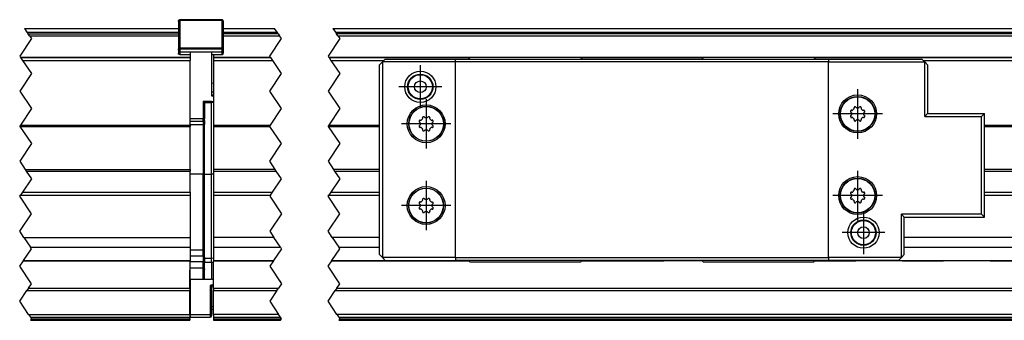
# Model space of a CAD drawing. Header units: inches. Extents: x -381 to 27245, y -418 to 176.
# Tile 12 of 43: x 126 to 295, y -16 to 35. Entities that reach past the tile are written whole.
import ezdxf

# ---------------------------------------------------------------- set-up
doc = ezdxf.new("R2010")
doc.units = ezdxf.units.IN
doc.linetypes.add('DASHED', pattern=[15, 7, -8])
doc.linetypes.add('DOT_CENTER', pattern=[14, 12, -1, 0, -1])
doc.layers.add('1', color=7, linetype='Continuous')

# ---------------------------------------------------------------- blocks, each defined once
blk = doc.blocks.new('Modulos_intermedio__FL-14__15_2_2__90', base_point=(126.1, -16.02))
at = {"color": 7, "linetype": 'Continuous'}
for p, q in [((153.46, 35.46), (153.49, 35.47)), ((153.49, 35.47), (153.56, 35.48)), ((153.56, 35.48), (153.56, 35.39)), ((153.56, 35.48), (160.76, 35.48)), ((160.83, 35.47), (160.76, 35.48)), ((160.76, 35.48), (160.76, 35.39)), ((160.85, 35.46), (160.83, 35.47)), ((126.93, 33.98), (153.31, 33.98)), ((126.94, 33.96), (153.31, 33.96)), ((153.32, 35.22), (153.31, 35.16)), ((153.31, 35.16), (153.32, 35.22)), ((153.31, 35.16), (153.31, 30.34)), ((153.32, 35.32), (153.35, 35.36)), ((153.32, 35.3), (153.32, 35.32)), ((153.32, 35.22), (153.32, 35.3)), ((153.32, 35.24), (153.35, 35.29)), ((153.32, 35.22), (153.32, 35.24)), ((153.35, 35.36), (153.38, 35.4)), ((153.35, 35.29), (153.38, 35.32)), ((153.38, 35.4), (153.42, 35.44)), ((153.38, 35.32), (153.42, 35.35)), ((153.42, 35.44), (153.46, 35.46)), ((153.42, 35.35), (153.46, 35.37)), ((153.46, 35.37), (153.49, 35.38)), ((153.49, 35.38), (153.56, 35.39)), ((153.56, 35.39), (153.56, 30.57)), ((153.56, 35.39), (160.76, 35.39)), ((160.83, 35.38), (160.76, 35.39)), ((160.76, 35.39), (160.76, 30.57)), ((160.85, 35.37), (160.83, 35.38)), ((160.89, 35.44), (160.85, 35.46)), ((160.89, 35.35), (160.85, 35.37)), ((160.93, 35.4), (160.89, 35.44)), ((160.93, 35.32), (160.89, 35.35)), ((160.97, 35.36), (160.93, 35.4)), ((160.97, 35.29), (160.93, 35.32)), ((160.99, 35.32), (160.97, 35.36)), ((160.99, 35.24), (160.97, 35.29)), ((161, 35.3), (160.99, 35.32)), ((161.01, 35.23), (160.99, 35.24)), ((161.01, 35.23), (161, 35.3)), ((161.01, 35.16), (161.01, 35.23)), ((161.01, 35.23), (161.01, 35.16)), ((161.01, 35.16), (161.01, 30.34)), ((127.34, 33.36), (153.31, 33.36)), ((127.56, 33.03), (153.31, 33.03)), ((127.78, 32.71), (153.31, 32.71)), ((153.31, 30.34), (153.32, 30.4)), ((153.32, 30.42), (153.35, 30.46)), ((153.32, 30.4), (153.32, 30.42)), ((153.35, 30.46), (153.38, 30.5)), ((153.38, 30.4), (153.35, 30.36)), ((153.35, 30.36), (153.38, 30.4)), ((153.38, 30.5), (153.42, 30.53)), ((153.38, 30.4), (153.42, 30.44)), ((153.42, 30.53), (153.46, 30.55)), ((153.46, 30.46), (153.42, 30.44)), ((153.42, 30.44), (153.46, 30.46)), ((153.46, 30.55), (153.49, 30.56)), ((153.46, 30.46), (153.49, 30.47)), ((153.49, 30.56), (153.56, 30.57)), ((153.49, 30.47), (153.56, 30.48)), ((153.56, 30.57), (153.56, 30.48)), ((160.76, 30.57), (153.56, 30.57)), ((153.56, 30.48), (153.56, 29.98)), ((153.56, 30.48), (160.76, 30.48)), ((160.76, 30.57), (160.76, 30.48)), ((160.83, 30.56), (160.76, 30.57)), ((160.83, 30.47), (160.76, 30.48)), ((160.76, 30.48), (160.76, 29.98)), ((160.85, 30.55), (160.83, 30.56)), ((160.85, 30.46), (160.83, 30.47)), ((160.89, 30.53), (160.85, 30.55)), ((160.85, 30.46), (160.89, 30.44)), ((160.89, 30.44), (160.85, 30.46)), ((160.93, 30.5), (160.89, 30.53)), ((160.93, 30.4), (160.89, 30.44)), ((160.97, 30.46), (160.93, 30.5)), ((160.93, 30.4), (160.97, 30.36)), ((160.97, 30.36), (160.93, 30.4)), ((160.99, 30.42), (160.97, 30.46)), ((161, 30.4), (160.99, 30.42)), ((161.01, 30.34), (161, 30.4)), ((155.31, 28.99), (126.25, 28.99)), ((126.26, 28.98), (155.31, 28.98)), ((153.31, 30.34), (153.31, 30.23)), ((153.31, 30.23), (153.32, 30.3)), ((153.31, 30.23), (153.31, 29.98)), ((153.31, 29.98), (153.56, 29.98)), ((153.31, 29.98), (153.31, 29.73)), ((153.32, 29.66), (153.31, 29.73)), ((153.32, 30.32), (153.35, 30.36)), ((153.32, 30.3), (153.32, 30.32)), ((153.32, 29.63), (153.32, 29.66)), ((153.35, 29.59), (153.32, 29.63)), ((153.38, 29.55), (153.35, 29.59)), ((153.42, 29.52), (153.38, 29.55)), ((153.46, 29.49), (153.42, 29.52)), ((153.49, 29.49), (153.46, 29.49)), ((153.56, 29.48), (153.49, 29.49)), ((153.56, 29.98), (155.31, 29.98)), ((153.56, 29.98), (153.56, 29.48)), ((153.56, 29.48), (155.31, 29.48)), ((155.31, 29.98), (155.31, 28.98)), ((155.31, 29.98), (159.01, 29.98)), ((155.31, 28.98), (155.31, 28.48)), ((159.01, 29.98), (160.76, 29.98)), ((159.01, 29.98), (159.01, 22.45)), ((159.01, 29.48), (160.76, 29.48)), ((160.76, 29.98), (160.76, 29.48)), ((161.01, 29.98), (160.76, 29.98)), ((160.76, 29.48), (160.83, 29.49)), ((160.83, 29.49), (160.85, 29.49)), ((160.85, 29.49), (160.89, 29.52)), ((160.89, 29.52), (160.93, 29.55)), ((160.93, 29.55), (160.97, 29.59)), ((160.99, 30.32), (160.97, 30.36)), ((160.97, 29.59), (160.99, 29.63)), ((161, 30.3), (160.99, 30.32)), ((160.99, 29.63), (161, 29.66)), ((161.01, 30.23), (161, 30.3)), ((161, 29.66), (161.01, 29.73)), ((161.01, 30.34), (161.01, 30.23)), ((161.01, 30.23), (161.01, 29.98)), ((161.01, 29.98), (161.01, 29.73)), ((126.6, 28.48), (155.31, 28.48)), ((155.31, 17.41), (155.31, 28.48)), ((159.01, 24.65), (159.31, 24.58)), ((159.01, 23.12), (159.31, 23.12)), ((159.01, 22.6), (159.31, 22.6)), ((159.01, 22.45), (159.31, 22.37)), ((159.01, 21.45), (157.56, 21.45)), ((157.56, 21.45), (157.56, 18.5)), ((157.81, 21.45), (157.81, 18.5)), ((157.81, 21.3), (159.01, 21.3)), ((159.01, 21.45), (159.31, 21.53)), ((159.01, 21.3), (159.01, 21.45)), ((159.31, 21.3), (159.01, 21.3)), ((159.01, 8.98), (159.01, 21.3)), ((126.14, 17.16), (155.31, 17.16)), ((126.22, 17.41), (155.31, 17.41)), ((157.56, 18.5), (155.31, 18.5)), ((157.56, 18), (155.31, 18)), ((155.31, 17.5), (157.56, 17.5)), ((155.31, 17.41), (155.31, 17.16)), ((155.31, 9.79), (155.31, 17.16)), ((157.56, 18), (157.56, 18.5)), ((157.56, 18.5), (157.81, 18.5)), ((157.56, 18), (157.56, 17.5)), ((157.56, 17.5), (157.56, 8.98)), ((157.81, 17.5), (157.56, 17.5)), ((157.81, 18.2), (157.8, 18.21)), ((157.81, 18.25), (157.81, 18.5)), ((157.81, 18.2), (157.81, 17.5)), ((157.81, 8.98), (157.81, 17.5)), ((127.05, 9.79), (155.31, 9.79)), ((127.22, 9.54), (155.31, 9.54)), ((155.31, 9.79), (155.31, 9.54)), ((155.31, 5.92), (155.31, 9.54)), ((157.56, 8.98), (155.31, 8.98)), ((157.56, 8.98), (157.81, 8.98)), ((157.56, -4.02), (157.56, 8.98)), ((157.81, 8.98), (159.01, 8.98)), ((157.81, -4.02), (157.81, 8.98)), ((159.31, 8.98), (159.01, 8.98)), ((159.01, -5.41), (159.01, 8.98)), ((126.22, 5.42), (155.31, 5.42)), ((126.56, 5.92), (155.31, 5.92)), ((155.31, 5.92), (155.31, 5.42)), ((155.31, 5.42), (155.31, 2.19)), ((155.31, 2.19), (155.31, -1.85)), ((126.81, -1.85), (155.31, -1.85)), ((155.31, -1.85), (155.31, -3.52)), ((127.93, -3.52), (155.31, -3.52)), ((155.31, -3.52), (155.31, -4)), ((155.31, -4), (155.31, -5.81)), ((157.56, -4.02), (155.31, -4.02)), ((157.56, -5.02), (155.31, -5.02)), ((157.56, -5.02), (157.56, -4.02)), ((157.56, -4.02), (157.81, -4.02)), ((157.56, -5.02), (157.56, -6.02)), ((157.81, -5.27), (157.81, -4.02)), ((126.72, -5.84), (155.31, -5.84)), ((126.74, -5.81), (155.31, -5.81)), ((155.31, -5.81), (155.31, -5.84)), ((155.31, -7.42), (155.31, -5.84)), ((157.56, -6.02), (155.31, -6.02)), ((157.56, -7.09), (157.56, -6.02)), ((157.81, -6.02), (157.56, -6.02)), ((157.81, -5.27), (157.81, -6.02)), ((157.81, -5.41), (159.01, -5.41)), ((157.81, -7.34), (157.81, -6.02)), ((157.81, -6.07), (159.01, -6.07)), ((159.01, -6.07), (159.01, -5.41)), ((159.31, -5.42), (159.01, -5.41)), ((159.01, -6.07), (159.01, -7.67)), ((159.01, -6.07), (159.31, -6.15)), ((155.26, -7.42), (155.31, -7.42)), ((155.26, -10.52), (155.26, -7.42)), ((157.56, -7.09), (155.31, -7.09)), ((155.31, -9), (155.31, -7.42)), ((157.56, -7.09), (157.65, -7.11)), ((157.56, -9), (157.56, -7.09)), ((157.65, -7.11), (157.73, -7.16)), ((157.73, -7.16), (157.79, -7.24)), ((157.79, -7.24), (157.81, -7.34)), ((157.81, -9), (157.81, -7.34)), ((159.01, -7.67), (159.01, -9)), ((155.26, -9.53), (155.31, -9.52)), ((155.31, -9), (157.56, -9)), ((155.31, -9), (155.31, -15.02)), ((157.56, -9), (159.01, -9)), ((159.31, -9.92), (158.76, -10.06)), ((158.76, -10.06), (158.76, -15.02)), ((159.31, -9.08), (159.01, -9)), ((159.01, -10), (159.31, -9.92)), ((159.01, -10), (159.01, -15.02)), ((127.31, -10.95), (155.26, -10.95)), ((127.6, -10.52), (155.26, -10.52)), ((155.26, -10.52), (155.31, -10.52)), ((155.26, -10.52), (155.26, -10.95)), ((155.26, -15.02), (155.26, -10.95)), ((159.01, -10.19), (159.31, -10.13)), ((127.6, -15.02), (155.26, -15.02)), ((155.31, -14.52), (155.26, -14.51)), ((155.26, -15.02), (155.26, -15.52)), ((155.31, -15.02), (155.31, -15.52)), ((155.31, -15.02), (158.76, -15.02)), ((158.76, -15.02), (158.76, -15.52)), ((159.01, -15.02), (158.76, -15.02)), ((159.01, -13.69), (159.31, -13.63)), ((159.01, -14.17), (159.31, -14.09)), ((159.01, -15.02), (159.01, -15.27)), ((127.93, -15.52), (155.26, -15.52)), ((127.93, -16.02), (155.26, -16.02)), ((128.1, -15.77), (155.26, -15.77)), ((155.26, -15.77), (155.26, -15.52)), ((155.26, -15.77), (155.26, -16.02)), ((155.31, -15.52), (158.76, -15.52))]:
    blk.add_line(p, q, dxfattribs=at)
at = {"color": 2, "linetype": 'DOT_CENTER'}
for p, q in [((126.93, 33.98), (126.94, 33.96)), ((126.94, 33.96), (127.34, 33.36)), ((128.1, 32.23), (126.1, 29.23)), ((127.34, 33.36), (127.56, 33.03)), ((127.78, 32.71), (127.56, 33.03)), ((127.78, 32.71), (128.1, 32.23)), ((126.1, 29.23), (126.25, 28.99)), ((126.26, 28.98), (126.25, 28.99)), ((126.26, 28.98), (126.6, 28.48)), ((126.6, 28.48), (128.1, 26.23)), ((128.1, 26.23), (126.1, 23.23)), ((126.1, 23.23), (128.1, 20.23)), ((128.1, 20.23), (126.22, 17.41)), ((126.22, 17.41), (126.1, 17.23)), ((126.1, 17.23), (126.14, 17.16)), ((126.14, 17.16), (128.1, 14.23)), ((128.1, 14.23), (126.1, 11.23)), ((126.1, 11.23), (127.05, 9.79)), ((127.05, 9.79), (127.22, 9.54)), ((127.22, 9.54), (128.1, 8.23)), ((128.1, 8.23), (126.56, 5.92)), ((126.1, 5.23), (126.22, 5.42)), ((128.1, 2.23), (126.1, 5.23)), ((126.56, 5.92), (126.22, 5.42)), ((126.1, -0.77), (128.1, 2.23)), ((126.81, -1.85), (126.1, -0.77)), ((126.81, -1.85), (127.93, -3.52)), ((126.74, -5.81), (128.1, -3.77)), ((128.1, -3.77), (127.93, -3.52)), ((126.1, -6.77), (126.72, -5.84)), ((126.74, -5.81), (126.72, -5.84)), ((128.1, -9.77), (126.1, -6.77)), ((127.6, -10.52), (128.1, -9.77)), ((126.1, -12.77), (127.31, -10.95)), ((127.6, -10.52), (127.31, -10.95)), ((127.6, -15.02), (126.1, -12.77)), ((127.6, -15.02), (127.93, -15.52)), ((127.93, -15.52), (128.1, -15.77)), ((128.1, -15.77), (127.93, -16.02))]:
    blk.add_line(p, q, dxfattribs=at)
at = {"color": 7, "linetype": 'Continuous'}
for centre, start, end in [((157.56, 18.25), 270, 0), ((157.56, -5.27), 0, 90), ((158.76, -15.27), 270, 0)]:
    blk.add_arc(centre, 0.25, start, end, dxfattribs=at)
blk = doc.blocks.new('CABEZA_2__93', base_point=(187.8, -6.02))
at = {"color": 7, "linetype": 'Continuous'}
for p, q in [((188.3, 28.23), (188.8, 28.73)), ((188.8, 28.73), (200.81, 28.73)), ((200.81, 28.23), (200.81, 28.73)), ((200.81, 28.73), (264.8, 28.73)), ((203.31, 28.98), (203.06, 28.73)), ((222.31, 28.98), (203.31, 28.98)), ((222.56, 28.73), (222.31, 28.98)), ((243.31, 28.98), (243.06, 28.73)), ((262.31, 28.98), (243.31, 28.98)), ((262.56, 28.73), (262.31, 28.98)), ((264.8, 28.73), (264.8, 28.23)), ((264.8, 28.73), (280.81, 28.73)), ((280.81, 28.73), (281.31, 28.23)), ((187.8, 27.73), (188.3, 28.23)), ((187.8, -4.77), (187.8, 27.73)), ((200.81, 28.23), (188.3, 28.23)), ((188.3, 28.23), (188.3, -5.27)), ((264.8, 28.23), (200.81, 28.23)), ((200.81, -5.27), (200.81, 28.23)), ((264.8, 28.23), (281.31, 28.23)), ((264.8, -5.27), (264.8, 28.23)), ((281.81, 27.73), (281.31, 28.23)), ((281.31, 18.91), (281.31, 28.23)), ((281.81, 27.73), (281.81, 19.41)), ((269.2, 20.42), (269.19, 20.35)), ((269.22, 20.25), (269.19, 20.35)), ((269.21, 20.45), (269.2, 20.42)), ((269.22, 20.47), (269.21, 20.45)), ((269.23, 20.48), (269.22, 20.47)), ((269.25, 20.5), (269.23, 20.48)), ((269.28, 20.52), (269.25, 20.5)), ((269.36, 20.55), (269.33, 20.54)), ((269.39, 20.55), (269.36, 20.55)), ((269.43, 20.54), (269.39, 20.55)), ((269.45, 20.54), (269.43, 20.54)), ((269.46, 20.53), (269.45, 20.54)), ((269.52, 20.48), (269.46, 20.53)), ((269.52, 20.48), (269.57, 20.4)), ((269.57, 20.4), (269.64, 20.36)), ((269.97, 20.36), (270.04, 20.4)), ((270.04, 20.4), (270.09, 20.48)), ((270.15, 20.53), (270.09, 20.48)), ((270.16, 20.54), (270.15, 20.53)), ((270.17, 20.54), (270.16, 20.54)), ((270.2, 20.55), (270.17, 20.54)), ((270.22, 20.55), (270.2, 20.55)), ((270.24, 20.55), (270.22, 20.55)), ((270.27, 20.54), (270.24, 20.55)), ((270.35, 20.5), (270.33, 20.52)), ((270.37, 20.48), (270.35, 20.5)), ((270.4, 20.46), (270.37, 20.48)), ((270.42, 20.35), (270.39, 20.25)), ((270.41, 20.44), (270.4, 20.46)), ((270.41, 20.42), (270.41, 20.44)), ((270.42, 20.35), (270.41, 20.42)), ((195.2, 18.72), (195.19, 18.65)), ((195.22, 18.55), (195.19, 18.65)), ((195.21, 18.75), (195.2, 18.72)), ((195.22, 18.77), (195.21, 18.75)), ((195.23, 18.78), (195.22, 18.77)), ((195.25, 18.8), (195.23, 18.78)), ((195.28, 18.82), (195.25, 18.8)), ((195.36, 18.85), (195.34, 18.84)), ((195.39, 18.85), (195.36, 18.85)), ((195.43, 18.84), (195.39, 18.85)), ((195.45, 18.84), (195.43, 18.84)), ((195.46, 18.83), (195.45, 18.84)), ((195.52, 18.78), (195.46, 18.83)), ((195.52, 18.78), (195.57, 18.7)), ((195.57, 18.7), (195.64, 18.66)), ((195.97, 18.66), (196.04, 18.7)), ((196.04, 18.7), (196.09, 18.78)), ((196.15, 18.83), (196.09, 18.78)), ((196.16, 18.84), (196.15, 18.83)), ((196.17, 18.84), (196.16, 18.84)), ((196.2, 18.85), (196.17, 18.84)), ((196.22, 18.85), (196.2, 18.85)), ((196.24, 18.85), (196.22, 18.85)), ((196.28, 18.84), (196.24, 18.85)), ((196.35, 18.8), (196.33, 18.82)), ((196.38, 18.78), (196.35, 18.8)), ((196.4, 18.76), (196.38, 18.78)), ((196.42, 18.65), (196.39, 18.55)), ((196.41, 18.74), (196.4, 18.76)), ((196.41, 18.72), (196.41, 18.74)), ((196.42, 18.65), (196.41, 18.72)), ((268.59, 19.8), (268.58, 19.76)), ((268.58, 19.76), (268.58, 19.74)), ((268.58, 19.74), (268.58, 19.72)), ((268.58, 19.72), (268.59, 19.7)), ((268.59, 18.95), (268.58, 18.91)), ((268.58, 18.91), (268.58, 18.88)), ((268.58, 18.88), (268.59, 18.86)), ((268.59, 19.7), (268.59, 19.68)), ((268.59, 19.68), (268.6, 19.67)), ((268.6, 18.98), (268.59, 18.97)), ((268.59, 18.97), (268.59, 18.95)), ((268.6, 19.67), (268.65, 19.62)), ((268.65, 19.04), (268.6, 18.98)), ((268.63, 19.88), (268.62, 19.85)), ((268.62, 18.8), (268.64, 18.77)), ((268.65, 19.9), (268.63, 19.88)), ((268.64, 18.77), (268.65, 18.76)), ((268.68, 19.92), (268.65, 19.9)), ((268.74, 19.56), (268.65, 19.62)), ((268.65, 19.04), (268.74, 19.09)), ((268.65, 18.76), (268.66, 18.74)), ((268.66, 18.74), (268.69, 18.73)), ((268.69, 19.93), (268.68, 19.92)), ((268.71, 19.94), (268.69, 19.93)), ((268.69, 18.73), (268.71, 18.72)), ((268.78, 19.94), (268.71, 19.94)), ((268.71, 18.72), (268.78, 18.72)), ((268.77, 19.5), (268.74, 19.56)), ((268.74, 19.09), (268.77, 19.15)), ((268.77, 19.49), (268.77, 19.5)), ((268.77, 19.15), (268.77, 19.16)), ((268.78, 19.94), (268.88, 19.92)), ((268.88, 18.74), (268.78, 18.72)), ((268.88, 19.92), (268.95, 19.94)), ((268.95, 18.71), (268.88, 18.74)), ((269.19, 20.18), (269.21, 20.22)), ((269.21, 20.22), (269.22, 20.23)), ((269.22, 20.23), (269.22, 20.25)), ((270.39, 20.25), (270.39, 20.23)), ((270.39, 20.23), (270.39, 20.22)), ((270.39, 20.22), (270.42, 20.18)), ((270.65, 19.94), (270.73, 19.92)), ((270.73, 18.74), (270.65, 18.71)), ((270.73, 19.92), (270.82, 19.94)), ((270.82, 18.72), (270.73, 18.74)), ((270.9, 19.93), (270.82, 19.94)), ((270.82, 18.72), (270.9, 18.72)), ((270.87, 19.56), (270.84, 19.5)), ((270.84, 19.5), (270.84, 19.49)), ((270.84, 19.16), (270.84, 19.15)), ((270.84, 19.15), (270.87, 19.09)), ((270.96, 19.62), (270.87, 19.56)), ((270.87, 19.09), (270.96, 19.04)), ((270.92, 19.93), (270.9, 19.93)), ((270.9, 18.72), (270.91, 18.72)), ((270.91, 18.72), (270.93, 18.73)), ((270.95, 19.91), (270.92, 19.93)), ((270.93, 18.73), (270.96, 18.76)), ((270.96, 19.9), (270.95, 19.91)), ((270.97, 19.89), (270.96, 19.9)), ((270.96, 19.62), (271.01, 19.67)), ((271.01, 18.98), (270.96, 19.04)), ((270.96, 18.76), (270.98, 18.78)), ((270.99, 19.85), (270.97, 19.89)), ((270.98, 18.78), (270.99, 18.8)), ((271.01, 19.67), (271.02, 19.68)), ((271.02, 18.97), (271.01, 18.98)), ((271.02, 19.77), (271.02, 19.8)), ((271.03, 19.74), (271.02, 19.77)), ((271.02, 19.7), (271.03, 19.74)), ((271.02, 19.68), (271.02, 19.7)), ((271.02, 18.96), (271.02, 18.97)), ((271.02, 18.93), (271.02, 18.96)), ((271.03, 18.91), (271.02, 18.93)), ((271.02, 18.86), (271.03, 18.89)), ((271.03, 18.89), (271.03, 18.91)), ((281.81, 19.41), (281.31, 18.91)), ((281.31, 18.91), (291.05, 18.91)), ((281.81, 19.41), (291.55, 19.41)), ((291.55, 19.41), (291.05, 18.91)), ((291.05, 2.14), (291.05, 18.91)), ((291.55, 1.64), (291.55, 19.41)), ((194.59, 18.1), (194.58, 18.06)), ((194.58, 18.06), (194.58, 18.04)), ((194.58, 18.04), (194.58, 18.02)), ((194.58, 18.02), (194.59, 17.99)), ((194.59, 17.25), (194.58, 17.21)), ((194.58, 17.21), (194.59, 17.18)), ((194.59, 17.99), (194.59, 17.98)), ((194.59, 17.98), (194.6, 17.97)), ((194.6, 17.28), (194.59, 17.27)), ((194.59, 17.27), (194.59, 17.25)), ((194.59, 17.18), (194.59, 17.16)), ((194.6, 17.97), (194.65, 17.92)), ((194.65, 17.34), (194.6, 17.28)), ((194.63, 18.18), (194.62, 18.15)), ((194.62, 17.1), (194.64, 17.07)), ((194.65, 18.2), (194.63, 18.18)), ((194.64, 17.07), (194.65, 17.06)), ((194.68, 18.22), (194.65, 18.2)), ((194.74, 17.86), (194.65, 17.92)), ((194.65, 17.34), (194.74, 17.39)), ((194.65, 17.06), (194.66, 17.04)), ((194.66, 17.04), (194.69, 17.03)), ((194.7, 18.23), (194.68, 18.22)), ((194.69, 17.03), (194.71, 17.02)), ((194.71, 18.24), (194.7, 18.23)), ((194.79, 18.24), (194.71, 18.24)), ((194.71, 17.02), (194.79, 17.02)), ((194.77, 17.8), (194.74, 17.86)), ((194.74, 17.39), (194.77, 17.45)), ((194.77, 17.79), (194.77, 17.8)), ((194.77, 17.45), (194.77, 17.46)), ((194.79, 18.24), (194.88, 18.22)), ((194.88, 17.04), (194.79, 17.02)), ((194.88, 18.22), (194.96, 18.24)), ((194.96, 17.01), (194.88, 17.04)), ((195.19, 18.48), (195.22, 18.52)), ((195.22, 18.53), (195.22, 18.55)), ((195.22, 18.52), (195.22, 18.53)), ((196.39, 18.55), (196.39, 18.53)), ((196.39, 18.53), (196.39, 18.52)), ((196.39, 18.52), (196.42, 18.48)), ((196.66, 18.24), (196.73, 18.22)), ((196.73, 17.04), (196.66, 17.01)), ((196.73, 18.22), (196.82, 18.24)), ((196.82, 17.02), (196.73, 17.04)), ((196.9, 18.23), (196.82, 18.24)), ((196.82, 17.02), (196.9, 17.02)), ((196.87, 17.86), (196.84, 17.8)), ((196.84, 17.8), (196.84, 17.79)), ((196.84, 17.46), (196.84, 17.45)), ((196.84, 17.45), (196.87, 17.39)), ((196.96, 17.92), (196.87, 17.86)), ((196.87, 17.39), (196.96, 17.34)), ((196.92, 18.23), (196.9, 18.23)), ((196.9, 17.02), (196.91, 17.02)), ((196.91, 17.02), (196.93, 17.03)), ((196.95, 18.21), (196.92, 18.23)), ((196.93, 17.03), (196.96, 17.06)), ((196.96, 18.2), (196.95, 18.21)), ((196.97, 18.19), (196.96, 18.2)), ((196.96, 17.92), (197.01, 17.97)), ((197.01, 17.28), (196.96, 17.34)), ((196.96, 17.06), (196.98, 17.08)), ((196.99, 18.15), (196.97, 18.19)), ((196.98, 17.08), (196.99, 17.1)), ((197.01, 17.97), (197.02, 17.98)), ((197.02, 17.27), (197.01, 17.28)), ((197.03, 18.07), (197.02, 18.1)), ((197.02, 18), (197.03, 18.04)), ((197.02, 17.98), (197.02, 18)), ((197.02, 17.26), (197.02, 17.27)), ((197.03, 17.23), (197.02, 17.26)), ((197.02, 17.16), (197.03, 17.19)), ((197.03, 18.04), (197.03, 18.07)), ((197.03, 17.21), (197.03, 17.23)), ((197.03, 17.19), (197.03, 17.21)), ((269.21, 18.44), (269.19, 18.48)), ((269.19, 18.31), (269.22, 18.4)), ((269.19, 18.31), (269.2, 18.23)), ((269.2, 18.23), (269.2, 18.22)), ((269.2, 18.22), (269.21, 18.2)), ((269.22, 18.42), (269.21, 18.44)), ((269.21, 18.2), (269.23, 18.17)), ((269.22, 18.4), (269.22, 18.42)), ((269.23, 18.17), (269.26, 18.15)), ((269.26, 18.15), (269.28, 18.14)), ((269.33, 18.11), (269.37, 18.11)), ((269.37, 18.11), (269.39, 18.1)), ((269.39, 18.1), (269.41, 18.11)), ((269.41, 18.11), (269.44, 18.11)), ((269.44, 18.11), (269.45, 18.12)), ((269.45, 18.12), (269.46, 18.12)), ((269.46, 18.12), (269.52, 18.17)), ((269.57, 18.26), (269.52, 18.17)), ((269.64, 18.29), (269.57, 18.26)), ((270.04, 18.26), (269.97, 18.29)), ((270.09, 18.17), (270.04, 18.26)), ((270.09, 18.17), (270.15, 18.12)), ((270.15, 18.12), (270.16, 18.12)), ((270.16, 18.12), (270.18, 18.11)), ((270.18, 18.11), (270.22, 18.1)), ((270.22, 18.1), (270.25, 18.11)), ((270.25, 18.11), (270.27, 18.11)), ((270.33, 18.14), (270.36, 18.16)), ((270.36, 18.16), (270.37, 18.17)), ((270.37, 18.17), (270.39, 18.19)), ((270.42, 18.48), (270.39, 18.44)), ((270.39, 18.44), (270.39, 18.42)), ((270.39, 18.42), (270.39, 18.4)), ((270.39, 18.4), (270.42, 18.31)), ((270.39, 18.19), (270.4, 18.21)), ((270.4, 18.21), (270.41, 18.23)), ((270.41, 18.23), (270.42, 18.31)), ((195.22, 16.74), (195.19, 16.78)), ((195.19, 16.61), (195.22, 16.7)), ((195.19, 16.61), (195.2, 16.53)), ((195.2, 16.53), (195.2, 16.52)), ((195.2, 16.52), (195.21, 16.5)), ((195.21, 16.5), (195.23, 16.47)), ((195.22, 16.72), (195.22, 16.74)), ((195.22, 16.7), (195.22, 16.72)), ((195.23, 16.47), (195.26, 16.45)), ((195.26, 16.45), (195.28, 16.44)), ((195.34, 16.41), (195.37, 16.41)), ((195.37, 16.41), (195.39, 16.4)), ((195.39, 16.4), (195.41, 16.41)), ((195.41, 16.41), (195.44, 16.41)), ((195.44, 16.41), (195.45, 16.42)), ((195.45, 16.42), (195.46, 16.42)), ((195.46, 16.42), (195.52, 16.47)), ((195.57, 16.56), (195.52, 16.47)), ((195.64, 16.59), (195.57, 16.56)), ((196.04, 16.56), (195.97, 16.59)), ((196.09, 16.47), (196.04, 16.56)), ((196.09, 16.47), (196.15, 16.42)), ((196.15, 16.42), (196.16, 16.42)), ((196.16, 16.42), (196.18, 16.41)), ((196.18, 16.41), (196.22, 16.4)), ((196.22, 16.4), (196.25, 16.41)), ((196.25, 16.41), (196.28, 16.41)), ((196.33, 16.44), (196.36, 16.46)), ((196.36, 16.46), (196.38, 16.47)), ((196.38, 16.47), (196.39, 16.49)), ((196.42, 16.78), (196.39, 16.74)), ((196.39, 16.74), (196.39, 16.72)), ((196.39, 16.72), (196.39, 16.7)), ((196.39, 16.7), (196.42, 16.61)), ((196.39, 16.49), (196.4, 16.51)), ((196.4, 16.51), (196.41, 16.53)), ((196.41, 16.53), (196.42, 16.61)), ((268.59, 5.8), (268.58, 5.76)), ((268.58, 5.76), (268.58, 5.74)), ((268.58, 5.74), (268.58, 5.72)), ((268.58, 5.72), (268.59, 5.7)), ((268.59, 5.7), (268.59, 5.68)), ((268.59, 5.68), (268.6, 5.67)), ((268.6, 5.67), (268.65, 5.62)), ((268.63, 5.88), (268.62, 5.85)), ((268.65, 5.9), (268.63, 5.88)), ((268.68, 5.92), (268.65, 5.9)), ((268.74, 5.56), (268.65, 5.62)), ((268.65, 5.04), (268.74, 5.09)), ((268.69, 5.93), (268.68, 5.92)), ((268.71, 5.94), (268.69, 5.93)), ((268.78, 5.94), (268.71, 5.94)), ((268.77, 5.5), (268.74, 5.56)), ((268.74, 5.09), (268.77, 5.15)), ((268.77, 5.49), (268.77, 5.5)), ((268.77, 5.15), (268.77, 5.16)), ((268.78, 5.94), (268.88, 5.92)), ((268.88, 5.92), (268.95, 5.94)), ((269.2, 6.42), (269.19, 6.35)), ((269.22, 6.25), (269.19, 6.35)), ((269.19, 6.18), (269.21, 6.22)), ((269.21, 6.45), (269.2, 6.42)), ((269.22, 6.47), (269.21, 6.45)), ((269.21, 6.22), (269.22, 6.23)), ((269.23, 6.48), (269.22, 6.47)), ((269.22, 6.23), (269.22, 6.25)), ((269.25, 6.5), (269.23, 6.48)), ((269.28, 6.52), (269.25, 6.5)), ((269.36, 6.55), (269.33, 6.54)), ((269.39, 6.55), (269.36, 6.55)), ((269.43, 6.54), (269.39, 6.55)), ((269.45, 6.54), (269.43, 6.54)), ((269.46, 6.53), (269.45, 6.54)), ((269.52, 6.48), (269.46, 6.53)), ((269.52, 6.48), (269.57, 6.4)), ((269.57, 6.4), (269.64, 6.36)), ((269.97, 6.36), (270.04, 6.4)), ((270.04, 6.4), (270.09, 6.48)), ((270.15, 6.53), (270.09, 6.48)), ((270.16, 6.54), (270.15, 6.53)), ((270.17, 6.54), (270.16, 6.54)), ((270.2, 6.55), (270.17, 6.54)), ((270.22, 6.55), (270.2, 6.55)), ((270.24, 6.55), (270.22, 6.55)), ((270.27, 6.54), (270.24, 6.55)), ((270.35, 6.5), (270.33, 6.52)), ((270.37, 6.48), (270.35, 6.5)), ((270.4, 6.46), (270.37, 6.48)), ((270.42, 6.35), (270.39, 6.25)), ((270.39, 6.25), (270.39, 6.23)), ((270.39, 6.23), (270.39, 6.22)), ((270.39, 6.22), (270.42, 6.18)), ((270.41, 6.44), (270.4, 6.46)), ((270.41, 6.42), (270.41, 6.44)), ((270.42, 6.35), (270.41, 6.42)), ((270.65, 5.94), (270.73, 5.92)), ((270.73, 5.92), (270.82, 5.94)), ((270.9, 5.93), (270.82, 5.94)), ((270.87, 5.56), (270.84, 5.5)), ((270.84, 5.5), (270.84, 5.49)), ((270.84, 5.16), (270.84, 5.15)), ((270.84, 5.15), (270.87, 5.09)), ((270.96, 5.62), (270.87, 5.56)), ((270.87, 5.09), (270.96, 5.04)), ((270.92, 5.93), (270.9, 5.93)), ((270.95, 5.91), (270.92, 5.93)), ((270.96, 5.9), (270.95, 5.91)), ((270.97, 5.89), (270.96, 5.9)), ((270.96, 5.62), (271.01, 5.67)), ((270.99, 5.85), (270.97, 5.89)), ((271.01, 5.67), (271.02, 5.68)), ((271.02, 5.77), (271.02, 5.8)), ((271.03, 5.74), (271.02, 5.77)), ((271.02, 5.7), (271.03, 5.74)), ((271.02, 5.68), (271.02, 5.7)), ((194.59, 4.1), (194.58, 4.06)), ((194.58, 4.06), (194.58, 4.04)), ((194.58, 4.04), (194.58, 4.02)), ((194.58, 4.02), (194.59, 3.99)), ((194.59, 3.99), (194.59, 3.98)), ((194.59, 3.98), (194.6, 3.97)), ((194.6, 3.97), (194.65, 3.92)), ((194.63, 4.18), (194.62, 4.15)), ((194.65, 4.2), (194.63, 4.18)), ((194.68, 4.22), (194.65, 4.2)), ((194.74, 3.86), (194.65, 3.92)), ((194.65, 3.34), (194.74, 3.39)), ((194.69, 4.23), (194.68, 4.22)), ((194.71, 4.24), (194.69, 4.23)), ((194.78, 4.24), (194.71, 4.24)), ((194.77, 3.8), (194.74, 3.86)), ((194.74, 3.39), (194.77, 3.45)), ((194.77, 3.79), (194.77, 3.8)), ((194.77, 3.45), (194.77, 3.46)), ((194.78, 4.24), (194.88, 4.22)), ((194.88, 4.22), (194.95, 4.24)), ((195.2, 4.72), (195.19, 4.65)), ((195.22, 4.55), (195.19, 4.65)), ((195.19, 4.48), (195.21, 4.52)), ((195.21, 4.75), (195.2, 4.72)), ((195.22, 4.77), (195.21, 4.75)), ((195.21, 4.52), (195.22, 4.53)), ((195.23, 4.78), (195.22, 4.77)), ((195.22, 4.53), (195.22, 4.55)), ((195.25, 4.8), (195.23, 4.78)), ((195.28, 4.82), (195.25, 4.8)), ((195.36, 4.85), (195.33, 4.84)), ((195.39, 4.85), (195.36, 4.85)), ((195.43, 4.84), (195.39, 4.85)), ((195.45, 4.84), (195.43, 4.84)), ((195.46, 4.83), (195.45, 4.84)), ((195.52, 4.78), (195.46, 4.83)), ((195.52, 4.78), (195.57, 4.7)), ((195.57, 4.7), (195.64, 4.66)), ((195.97, 4.66), (196.04, 4.7)), ((196.04, 4.7), (196.09, 4.78)), ((196.15, 4.83), (196.09, 4.78)), ((196.16, 4.84), (196.15, 4.83)), ((196.17, 4.84), (196.16, 4.84)), ((196.2, 4.85), (196.17, 4.84)), ((196.22, 4.85), (196.2, 4.85)), ((196.24, 4.85), (196.22, 4.85)), ((196.27, 4.84), (196.24, 4.85)), ((196.35, 4.8), (196.33, 4.82)), ((196.37, 4.78), (196.35, 4.8)), ((196.4, 4.76), (196.37, 4.78)), ((196.42, 4.65), (196.39, 4.55)), ((196.39, 4.55), (196.39, 4.53)), ((196.39, 4.53), (196.39, 4.52)), ((196.39, 4.52), (196.42, 4.48)), ((196.41, 4.74), (196.4, 4.76)), ((196.41, 4.72), (196.41, 4.74)), ((196.42, 4.65), (196.41, 4.72)), ((196.65, 4.24), (196.73, 4.22)), ((196.73, 4.22), (196.82, 4.24)), ((196.9, 4.23), (196.82, 4.24)), ((196.87, 3.86), (196.84, 3.8)), ((196.84, 3.8), (196.84, 3.79)), ((196.84, 3.46), (196.84, 3.45)), ((196.84, 3.45), (196.87, 3.39)), ((196.96, 3.92), (196.87, 3.86)), ((196.87, 3.39), (196.96, 3.34)), ((196.92, 4.23), (196.9, 4.23)), ((196.95, 4.21), (196.92, 4.23)), ((196.96, 4.2), (196.95, 4.21)), ((196.97, 4.19), (196.96, 4.2)), ((196.96, 3.92), (197.01, 3.97)), ((196.99, 4.15), (196.97, 4.19)), ((197.01, 3.97), (197.02, 3.98)), ((197.02, 4.07), (197.02, 4.1)), ((197.03, 4.04), (197.02, 4.07)), ((197.02, 4), (197.03, 4.04)), ((197.02, 3.98), (197.02, 4)), ((268.59, 4.95), (268.58, 4.91)), ((268.58, 4.91), (268.58, 4.88)), ((268.58, 4.88), (268.59, 4.86)), ((268.6, 4.98), (268.59, 4.97)), ((268.59, 4.97), (268.59, 4.95)), ((268.65, 5.04), (268.6, 4.98)), ((268.62, 4.8), (268.64, 4.77)), ((268.64, 4.77), (268.65, 4.76)), ((268.65, 4.76), (268.66, 4.74)), ((268.66, 4.74), (268.69, 4.73)), ((268.69, 4.73), (268.71, 4.72)), ((268.71, 4.72), (268.78, 4.72)), ((268.88, 4.74), (268.78, 4.72)), ((268.95, 4.71), (268.88, 4.74)), ((269.21, 4.44), (269.19, 4.48)), ((269.19, 4.31), (269.22, 4.4)), ((269.19, 4.31), (269.2, 4.23)), ((269.2, 4.23), (269.2, 4.22)), ((269.2, 4.22), (269.21, 4.2)), ((269.22, 4.42), (269.21, 4.44)), ((269.21, 4.2), (269.23, 4.17)), ((269.22, 4.4), (269.22, 4.42)), ((269.23, 4.17), (269.26, 4.15)), ((269.26, 4.15), (269.28, 4.14)), ((269.33, 4.11), (269.37, 4.11)), ((269.37, 4.11), (269.39, 4.1)), ((269.39, 4.1), (269.41, 4.11)), ((269.41, 4.11), (269.44, 4.11)), ((269.44, 4.11), (269.45, 4.12)), ((269.45, 4.12), (269.46, 4.12)), ((269.46, 4.12), (269.52, 4.17)), ((269.57, 4.26), (269.52, 4.17)), ((269.64, 4.29), (269.57, 4.26)), ((270.04, 4.26), (269.97, 4.29)), ((270.09, 4.17), (270.04, 4.26)), ((270.09, 4.17), (270.15, 4.12)), ((270.15, 4.12), (270.16, 4.12)), ((270.16, 4.12), (270.18, 4.11)), ((270.18, 4.11), (270.22, 4.1)), ((270.22, 4.1), (270.25, 4.11)), ((270.25, 4.11), (270.27, 4.11)), ((270.33, 4.14), (270.36, 4.16)), ((270.36, 4.16), (270.37, 4.17)), ((270.37, 4.17), (270.39, 4.19)), ((270.42, 4.48), (270.39, 4.44)), ((270.39, 4.44), (270.39, 4.42)), ((270.39, 4.42), (270.39, 4.4)), ((270.39, 4.4), (270.42, 4.31)), ((270.39, 4.19), (270.4, 4.21)), ((270.4, 4.21), (270.41, 4.23)), ((270.41, 4.23), (270.42, 4.31)), ((270.73, 4.74), (270.65, 4.71)), ((270.82, 4.72), (270.73, 4.74)), ((270.82, 4.72), (270.9, 4.72)), ((270.9, 4.72), (270.91, 4.72)), ((270.91, 4.72), (270.93, 4.73)), ((270.93, 4.73), (270.96, 4.76)), ((271.01, 4.98), (270.96, 5.04)), ((270.96, 4.76), (270.98, 4.78)), ((270.98, 4.78), (270.99, 4.8)), ((271.02, 4.97), (271.01, 4.98)), ((271.02, 4.96), (271.02, 4.97)), ((271.02, 4.93), (271.02, 4.96)), ((271.03, 4.91), (271.02, 4.93)), ((271.02, 4.86), (271.03, 4.89)), ((271.03, 4.89), (271.03, 4.91)), ((194.59, 3.25), (194.58, 3.21)), ((194.58, 3.21), (194.58, 3.18)), ((194.58, 3.18), (194.59, 3.16)), ((194.6, 3.28), (194.59, 3.27)), ((194.59, 3.27), (194.59, 3.25)), ((194.65, 3.34), (194.6, 3.28)), ((194.62, 3.1), (194.64, 3.07)), ((194.64, 3.07), (194.65, 3.06)), ((194.65, 3.06), (194.66, 3.04)), ((194.66, 3.04), (194.69, 3.03)), ((194.69, 3.03), (194.71, 3.02)), ((194.71, 3.02), (194.78, 3.02)), ((194.88, 3.04), (194.78, 3.02)), ((194.95, 3.01), (194.88, 3.04)), ((195.21, 2.74), (195.19, 2.78)), ((195.19, 2.61), (195.22, 2.7)), ((195.19, 2.61), (195.2, 2.53)), ((195.2, 2.53), (195.2, 2.52)), ((195.2, 2.52), (195.21, 2.5)), ((195.22, 2.72), (195.21, 2.74)), ((195.21, 2.5), (195.23, 2.47)), ((195.22, 2.7), (195.22, 2.72)), ((195.23, 2.47), (195.26, 2.45)), ((195.26, 2.45), (195.28, 2.44)), ((195.33, 2.41), (195.37, 2.41)), ((195.37, 2.41), (195.39, 2.4)), ((195.39, 2.4), (195.41, 2.41)), ((195.41, 2.41), (195.44, 2.41)), ((195.44, 2.41), (195.45, 2.42)), ((195.45, 2.42), (195.46, 2.42)), ((195.46, 2.42), (195.52, 2.47)), ((195.57, 2.56), (195.52, 2.47)), ((195.64, 2.59), (195.57, 2.56)), ((196.04, 2.56), (195.97, 2.59)), ((196.09, 2.47), (196.04, 2.56)), ((196.09, 2.47), (196.15, 2.42)), ((196.15, 2.42), (196.16, 2.42)), ((196.16, 2.42), (196.18, 2.41)), ((196.18, 2.41), (196.22, 2.4)), ((196.22, 2.4), (196.25, 2.41)), ((196.25, 2.41), (196.27, 2.41)), ((196.33, 2.44), (196.36, 2.46)), ((196.36, 2.46), (196.37, 2.47)), ((196.37, 2.47), (196.39, 2.49)), ((196.42, 2.78), (196.39, 2.74)), ((196.39, 2.74), (196.39, 2.72)), ((196.39, 2.72), (196.39, 2.7)), ((196.39, 2.7), (196.42, 2.61)), ((196.39, 2.49), (196.4, 2.51)), ((196.4, 2.51), (196.41, 2.53)), ((196.41, 2.53), (196.42, 2.61)), ((196.73, 3.04), (196.65, 3.01)), ((196.82, 3.02), (196.73, 3.04)), ((196.82, 3.02), (196.9, 3.02)), ((196.9, 3.02), (196.91, 3.02)), ((196.91, 3.02), (196.93, 3.03)), ((196.93, 3.03), (196.96, 3.06)), ((197.01, 3.28), (196.96, 3.34)), ((196.96, 3.06), (196.98, 3.08)), ((196.98, 3.08), (196.99, 3.1)), ((197.02, 3.27), (197.01, 3.28)), ((197.02, 3.26), (197.02, 3.27)), ((197.02, 3.23), (197.02, 3.26)), ((197.03, 3.21), (197.02, 3.23)), ((197.02, 3.16), (197.03, 3.19)), ((197.03, 3.19), (197.03, 3.21)), ((277.3, -5.27), (277.3, 2.14)), ((277.3, 2.14), (277.8, 1.64)), ((291.05, 2.14), (277.3, 2.14)), ((291.55, 1.64), (291.05, 2.14)), ((277.8, -4.53), (277.8, 1.64)), ((277.8, -4.77), (277.8, 1.64)), ((277.8, 1.64), (291.55, 1.64)), ((188.3, -5.27), (187.8, -4.77)), ((277.3, -5.27), (277.8, -4.77)), ((200.81, -5.27), (188.3, -5.27)), ((188.3, -5.27), (188.8, -5.77)), ((188.8, -5.77), (200.81, -5.77)), ((200.81, -5.27), (200.81, -5.77)), ((200.81, -5.27), (264.8, -5.27)), ((264.8, -5.77), (200.81, -5.77)), ((203.06, -5.77), (203.31, -6.02)), ((203.31, -6.02), (222.31, -6.02)), ((222.31, -6.02), (222.56, -5.77)), ((243.06, -5.77), (243.31, -6.02)), ((243.31, -6.02), (262.31, -6.02)), ((262.56, -5.77), (262.31, -6.02)), ((264.8, -5.27), (264.8, -5.77)), ((277.3, -5.27), (264.8, -5.27)), ((276.8, -5.77), (264.8, -5.77)), ((277.3, -5.27), (276.8, -5.77))]:
    blk.add_line(p, q, dxfattribs=at)
for centre, radius in [((194.8, 23.98), 2.68), ((194.8, 23.98), 2.17), ((194.8, 23.98), 2.07), ((194.8, 23.98), 1), ((269.8, 19.33), 3.25), ((269.8, 19.33), 3), ((269.8, 19.33), 2.95), ((195.81, 17.63), 3.25), ((195.81, 17.63), 3), ((195.81, 17.63), 2.95), ((269.8, 5.33), 3.25), ((195.8, 3.63), 3.25), ((269.8, 5.33), 3), ((269.8, 5.33), 2.95), ((195.8, 3.63), 3), ((195.8, 3.63), 2.95), ((270.8, -1.02), 2.68), ((270.8, -1.02), 2.17), ((270.8, -1.02), 2.07), ((270.8, -1.02), 1)]:
    blk.add_circle(centre, radius, dxfattribs=at)
for centre, radius, start, end in [((269.8, 19.33), 1.3, 111.1794, 113.8206), ((269.8, 19.33), 1.05, 80.9522, 99.0478), ((269.8, 19.33), 1.3, 66.1794, 68.8206), ((195.81, 17.63), 1.3, 111.1794, 113.8206), ((195.81, 17.63), 1.05, 80.9522, 99.0478), ((195.81, 17.63), 1.3, 66.1794, 68.8206), ((269.8, 19.33), 1.3, 156.1794, 158.8206), ((269.8, 19.33), 1.3, 201.1794, 203.8206), ((269.8, 19.33), 1.05, 170.9522, 189.0478), ((269.8, 19.33), 1.05, 125.9522, 144.0478), ((269.8, 19.33), 1.05, 215.9522, 234.0478), ((269.8, 19.33), 1.05, 35.9522, 54.0478), ((269.8, 19.33), 1.05, 305.9522, 324.0478), ((269.8, 19.33), 1.05, 350.9522, 9.0478), ((269.8, 19.33), 1.3, 21.1794, 23.8206), ((269.8, 19.33), 1.3, 336.1794, 338.8206), ((195.81, 17.63), 1.3, 156.1794, 158.8206), ((195.81, 17.63), 1.3, 201.1794, 203.8206), ((195.81, 17.63), 1.05, 170.9522, 189.0478), ((195.81, 17.63), 1.05, 125.9522, 144.0478), ((195.81, 17.63), 1.05, 215.9522, 234.0478), ((195.81, 17.63), 1.05, 35.9522, 54.0478), ((195.81, 17.63), 1.05, 305.9522, 324.0478), ((195.81, 17.63), 1.05, 350.9522, 9.0478), ((195.81, 17.63), 1.3, 21.1794, 23.8206), ((195.81, 17.63), 1.3, 336.1794, 338.8206), ((269.8, 19.33), 1.3, 246.1794, 248.8206), ((269.8, 19.33), 1.05, 260.9522, 279.0478), ((269.8, 19.33), 1.3, 291.1794, 293.8206), ((195.81, 17.63), 1.3, 246.1794, 248.8206), ((195.81, 17.63), 1.05, 260.9522, 279.0478), ((195.81, 17.63), 1.3, 291.1794, 293.8206), ((269.8, 5.33), 1.3, 156.1794, 158.8206), ((269.8, 5.33), 1.05, 170.9522, 189.0478), ((269.8, 5.33), 1.05, 125.9522, 144.0478), ((269.8, 5.33), 1.3, 111.1794, 113.8206), ((269.8, 5.33), 1.05, 80.9522, 99.0478), ((269.8, 5.33), 1.3, 66.1794, 68.8206), ((269.8, 5.33), 1.05, 35.9522, 54.0478), ((269.8, 5.33), 1.05, 350.9522, 9.0478), ((269.8, 5.33), 1.3, 21.1794, 23.8206), ((195.8, 3.63), 1.3, 156.1794, 158.8206), ((195.8, 3.63), 1.05, 170.9522, 189.0478), ((195.8, 3.63), 1.05, 125.9522, 144.0478), ((195.8, 3.63), 1.3, 111.1794, 113.8206), ((195.8, 3.63), 1.05, 80.9522, 99.0478), ((195.8, 3.63), 1.3, 66.1794, 68.8206), ((195.8, 3.63), 1.05, 35.9522, 54.0478), ((195.8, 3.63), 1.05, 350.9522, 9.0478), ((195.8, 3.63), 1.3, 21.1794, 23.8206), ((269.8, 5.33), 1.3, 201.1794, 203.8206), ((269.8, 5.33), 1.05, 215.9522, 234.0478), ((269.8, 5.33), 1.3, 246.1794, 248.8206), ((269.8, 5.33), 1.05, 260.9522, 279.0478), ((269.8, 5.33), 1.3, 291.1794, 293.8206), ((269.8, 5.33), 1.05, 305.9522, 324.0478), ((269.8, 5.33), 1.3, 336.1794, 338.8206), ((195.8, 3.63), 1.3, 201.1794, 203.8206), ((195.8, 3.63), 1.05, 215.9522, 234.0478), ((195.8, 3.63), 1.3, 246.1794, 248.8206), ((195.8, 3.63), 1.05, 260.9522, 279.0478), ((195.8, 3.63), 1.3, 291.1794, 293.8206), ((195.8, 3.63), 1.05, 305.9522, 324.0478), ((195.8, 3.63), 1.3, 336.1794, 338.8206)]:
    blk.add_arc(centre, radius, start, end, dxfattribs=at)
at = {"layer": '1', "color": 2, "linetype": 'DOT_CENTER'}
for p, q in [((194.8, 27.66), (194.8, 20.3)), ((198.48, 23.98), (191.13, 23.98)), ((269.8, 23.58), (269.8, 15.08)), ((195.81, 21.88), (195.81, 13.38)), ((274.05, 19.33), (265.55, 19.33)), ((200.06, 17.63), (191.56, 17.63)), ((269.8, 9.58), (269.8, 1.08)), ((195.8, 7.88), (195.8, -0.62)), ((274.05, 5.33), (265.55, 5.33)), ((200.05, 3.63), (191.55, 3.63)), ((270.8, 2.65), (270.8, -4.7)), ((274.48, -1.02), (267.13, -1.02))]:
    blk.add_line(p, q, dxfattribs=at)
blk = doc.blocks.new('Modulo_der__10-ET___95', base_point=(159.31, -16.03))
at = {"color": 7, "linetype": 'Continuous'}
for p, q in [((161.01, 33.98), (169.81, 33.98)), ((161.01, 33.96), (169.82, 33.96)), ((179.81, 33.98), (381.81, 33.98)), ((179.82, 33.96), (381.81, 33.96)), ((161.01, 33.36), (170.23, 33.36)), ((170.44, 33.03), (161.01, 33.03)), ((161.01, 32.71), (170.66, 32.71)), ((180.23, 33.36), (381.81, 33.36)), ((381.81, 33.03), (180.44, 33.03)), ((180.66, 32.71), (381.81, 32.71)), ((159.31, 29.48), (159.31, 28.99)), ((159.31, 28.99), (159.31, 28.98)), ((169.13, 28.99), (159.31, 28.99)), ((159.31, 28.98), (169.15, 28.98)), ((159.31, 28.98), (159.31, 28.48)), ((360.81, 28.99), (179.13, 28.99)), ((179.15, 28.98), (203.31, 28.98)), ((222.31, 28.98), (243.31, 28.98)), ((262.31, 28.98), (302.81, 28.98)), ((159.31, 28.48), (169.48, 28.48)), ((159.31, 28.48), (159.31, 17.41)), ((179.48, 28.48), (188.55, 28.48)), ((281.06, 28.48), (302.81, 28.48)), ((159.31, 17.41), (169.1, 17.41)), ((159.31, 17.41), (159.31, 17.16)), ((159.31, 17.16), (169.02, 17.16)), ((159.31, 17.16), (159.31, 9.79)), ((179.02, 17.16), (187.8, 17.16)), ((179.1, 17.41), (187.8, 17.41)), ((291.55, 17.41), (302.81, 17.41)), ((291.55, 17.16), (302.81, 17.16)), ((169.93, 9.79), (159.31, 9.79)), ((159.31, 9.79), (159.31, 9.54)), ((159.31, 9.54), (170.1, 9.54)), ((159.31, 9.54), (159.31, 5.92)), ((187.8, 9.79), (179.93, 9.79)), ((180.1, 9.54), (187.8, 9.54)), ((302.81, 9.79), (291.55, 9.79)), ((291.55, 9.54), (302.81, 9.54)), ((159.31, 5.92), (159.31, 5.42)), ((159.31, 5.92), (169.44, 5.92)), ((159.31, 5.42), (169.11, 5.42)), ((159.31, 5.42), (159.31, 2.19)), ((179.11, 5.42), (187.8, 5.42)), ((179.44, 5.92), (187.8, 5.92)), ((291.55, 5.92), (302.81, 5.92)), ((291.55, 5.42), (302.81, 5.42)), ((159.31, 2.19), (159.31, -1.85)), ((159.31, -1.85), (159.31, -3.52)), ((169.7, -1.85), (159.31, -1.85)), ((187.8, -1.85), (179.7, -1.85)), ((302.81, -1.85), (277.81, -1.85)), ((159.31, -3.52), (170.81, -3.52)), ((159.31, -3.52), (159.31, -3.74)), ((159.31, -3.74), (159.31, -5.81)), ((180.81, -3.52), (187.8, -3.52)), ((277.81, -3.52), (302.81, -3.52)), ((159.31, -5.81), (169.63, -5.81)), ((159.31, -5.81), (159.31, -5.84)), ((159.31, -5.84), (169.61, -5.84)), ((159.31, -10.52), (159.31, -5.84)), ((179.61, -5.84), (203.12, -5.84)), ((179.63, -5.81), (203.09, -5.81)), ((222.49, -5.84), (229.56, -5.84)), ((222.52, -5.81), (229.56, -5.81)), ((243.12, -5.84), (229.56, -5.84)), ((302.81, -5.84), (262.49, -5.84)), ((159.31, -10.52), (159.31, -10.95)), ((159.31, -10.52), (170.48, -10.52)), ((159.31, -10.95), (170.19, -10.95)), ((159.31, -15.02), (159.31, -10.95)), ((180.19, -10.95), (360.81, -10.95)), ((180.48, -10.52), (360.81, -10.52)), ((170.48, -15.02), (159.31, -15.02)), ((159.31, -15.02), (159.31, -15.52)), ((360.81, -15.02), (180.48, -15.02)), ((159.31, -15.52), (159.31, -15.77)), ((159.31, -15.52), (170.81, -15.52)), ((159.31, -15.77), (170.98, -15.77)), ((159.31, -15.77), (159.31, -16.02)), ((159.31, -16.02), (170.81, -16.02)), ((180.81, -15.52), (381.81, -15.52)), ((180.81, -16.02), (381.81, -16.02)), ((180.98, -15.77), (381.81, -15.77)), ((253.11, -16.03), (248.11, -16.03))]:
    blk.add_line(p, q, dxfattribs=at)
at = {"color": 2, "linetype": 'DOT_CENTER'}
for p, q in [((169.82, 33.96), (169.81, 33.98)), ((170.23, 33.36), (169.82, 33.96)), ((179.81, 33.98), (179.82, 33.96)), ((179.82, 33.96), (180.23, 33.36)), ((168.98, 29.23), (170.98, 32.23)), ((170.44, 33.03), (170.23, 33.36)), ((170.44, 33.03), (170.66, 32.71)), ((170.98, 32.23), (170.66, 32.71)), ((180.98, 32.23), (178.98, 29.23)), ((180.23, 33.36), (180.44, 33.03)), ((180.66, 32.71), (180.44, 33.03)), ((180.66, 32.71), (180.98, 32.23)), ((169.13, 28.99), (168.98, 29.23)), ((169.13, 28.99), (169.15, 28.98)), ((169.48, 28.48), (169.15, 28.98)), ((178.98, 29.23), (179.13, 28.99)), ((179.15, 28.98), (179.13, 28.99)), ((179.15, 28.98), (179.48, 28.48)), ((170.98, 26.23), (169.48, 28.48)), ((179.48, 28.48), (180.98, 26.23)), ((168.98, 23.23), (170.98, 26.23)), ((180.98, 26.23), (178.98, 23.23)), ((170.98, 20.23), (168.98, 23.23)), ((178.98, 23.23), (180.98, 20.23)), ((169.1, 17.41), (170.98, 20.23)), ((180.98, 20.23), (179.1, 17.41)), ((168.98, 17.23), (169.1, 17.41)), ((169.02, 17.16), (168.98, 17.23)), ((170.98, 14.23), (169.02, 17.16)), ((169.23, 17.6), (169.33, 17.76)), ((179.1, 17.41), (178.98, 17.23)), ((178.98, 17.23), (179.02, 17.16)), ((179.02, 17.16), (180.98, 14.23)), ((168.98, 11.23), (170.98, 14.23)), ((180.98, 14.23), (178.98, 11.23)), ((169.93, 9.79), (168.98, 11.23)), ((178.98, 11.23), (179.93, 9.79)), ((170.1, 9.54), (169.93, 9.79)), ((170.98, 8.23), (170.1, 9.54)), ((179.93, 9.79), (180.1, 9.54)), ((180.1, 9.54), (180.98, 8.23)), ((169.44, 5.92), (170.98, 8.23)), ((180.98, 8.23), (179.44, 5.92)), ((169.11, 5.42), (168.98, 5.23)), ((168.98, 5.23), (170.98, 2.23)), ((169.11, 5.42), (169.44, 5.92)), ((178.98, 5.23), (179.11, 5.42)), ((180.98, 2.23), (178.98, 5.23)), ((179.44, 5.92), (179.11, 5.42)), ((170.98, 2.23), (168.98, -0.77)), ((178.98, -0.77), (180.98, 2.23)), ((168.98, -0.77), (169.7, -1.85)), ((179.7, -1.85), (178.98, -0.77)), ((170.81, -3.52), (169.7, -1.85)), ((179.7, -1.85), (180.81, -3.52)), ((170.98, -3.77), (169.63, -5.81)), ((170.81, -3.52), (170.95, -3.74)), ((170.95, -3.74), (170.98, -3.77)), ((179.63, -5.81), (180.98, -3.77)), ((180.95, -3.74), (180.81, -3.52)), ((180.98, -3.77), (180.95, -3.74)), ((169.61, -5.84), (168.98, -6.77)), ((169.61, -5.84), (169.63, -5.81)), ((178.98, -6.77), (179.61, -5.84)), ((179.63, -5.81), (179.61, -5.84)), ((168.98, -6.77), (170.98, -9.77)), ((180.98, -9.77), (178.98, -6.77)), ((170.98, -9.77), (170.48, -10.52)), ((170.58, -9.17), (170.98, -9.77)), ((180.48, -10.52), (180.98, -9.77)), ((170.19, -10.95), (168.98, -12.77)), ((170.19, -10.95), (170.48, -10.52)), ((178.98, -12.77), (180.19, -10.95)), ((180.48, -10.52), (180.19, -10.95)), ((168.98, -12.77), (170.48, -15.02)), ((180.48, -15.02), (178.98, -12.77)), ((170.81, -15.52), (170.48, -15.02)), ((180.48, -15.02), (180.81, -15.52)), ((170.98, -15.77), (170.81, -15.52)), ((170.81, -16.02), (170.98, -15.77)), ((180.81, -15.52), (180.98, -15.77)), ((180.98, -15.77), (180.81, -16.02))]:
    blk.add_line(p, q, dxfattribs=at)
at = {"color": 2, "linetype": 'DASHED'}
for p, q in [((229.56, -5.81), (229.56, -5.82)), ((229.56, -5.81), (243.09, -5.81)), ((229.56, -5.82), (229.56, -5.84)), ((229.56, -5.82), (243.1, -5.82)), ((262.51, -5.82), (302.81, -5.82)), ((262.52, -5.81), (302.81, -5.81))]:
    blk.add_line(p, q, dxfattribs=at)
blk = doc.blocks.new('L-262__96', base_point=(-255.25, -16.03))
for name, p in [('Modulos_intermedio__FL-14__15_2_2__90', (126.1, -16.02)), ('Modulo_der__10-ET___95', (159.31, -16.03)), ('CABEZA_2__93', (187.8, -6.02))]:
    blk.add_blockref(name, p)
blk = doc.blocks.new('Inferior1', base_point=(2019.379, 9.725))
at = {"layer": '1', "color": 7, "linetype": 'Continuous'}
blk.add_line((157.309, 35.388), (157.309, 35.477), dxfattribs=at)
blk.add_blockref('L-262__96', (-255.248, -16.026))

msp = doc.modelspace()

# ---------------------------------------------------------------- block references
msp.add_blockref('Inferior1', (2019.38, 9.73))

doc.saveas('drawing.dxf')
